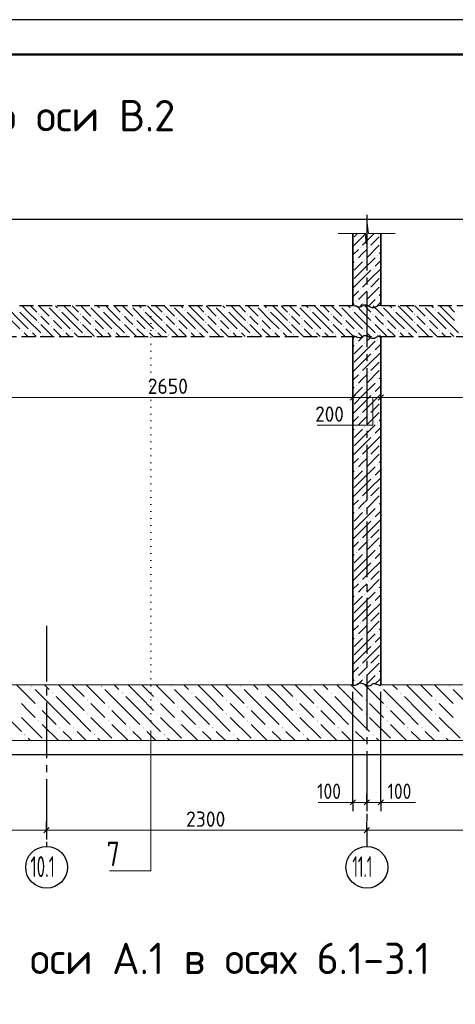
# Model space of a CAD drawing. Header units: millimetres. Extents: x 0 to 59400, y 0 to 42000.
# Tile 18 of 37: x 11347 to 17603, y 27863 to 42000. Entities that reach past the tile are written whole.
import ezdxf

# ---------------------------------------------------------------- set-up
doc = ezdxf.new("R2010")
doc.units = ezdxf.units.MM
for name, pattern in [('______2', [270, 200, -70]), ('______5', [1100, 800, -100, 100, -100]), ('______9', [100, 0, -100])]:
    doc.linetypes.add(name, pattern=pattern)
for name, color, linetype, lineweight in [('Standard', 7, 'Continuous', 25), ('ЖБ Перекрытие нижний уровень с отделкой', 7, '______2', 25), ('ЖБ Пилон', 7, 'Continuous', 35), ('ЖБ Стена верхний уровень', 7, 'Continuous', 35), ('Заголовок чертежа', 7, 'Continuous', 25), ('Примечания', 7, 'Continuous', 13), ('Размерная линия_ общее', 7, 'Continuous', 13), ('Сечения символ', 7, 'Continuous', 25), ('Фоновоя арматура Х1', 52, 'Continuous', 25)]:
    doc.layers.add(name, color=color, linetype=linetype, lineweight=lineweight)
doc.layers.add('Оси', color=7, linetype='______5')
doc.layers.add('Размерная выноска', color=7, linetype='Continuous')
doc.styles.add('ISOCPEUR', font='txt')

msp = doc.modelspace()

# ---------------------------------------------------------------- hatches: boundary and pattern name
at = {"layer": 'ЖБ Перекрытие нижний уровень с отделкой', "linetype": 'Continuous', "lineweight": 18, "transparency": 33554687}
for points in [[(11746, 37890), (11741, 37885), (11736, 37890)], [(12346, 37890), (12341, 37885), (12336, 37890)], [(12946, 37890), (12941, 37885), (12936, 37890)], [(13546, 37890), (13541, 37885), (13536, 37890)], [(14146, 37890), (14141, 37885), (14136, 37890)], [(14746, 37890), (14741, 37885), (14736, 37890)], [(15346, 37890), (15341, 37885), (15336, 37890)], [(15946, 37890), (15941, 37885), (15936, 37890)], [(16546, 37890), (16541, 37885), (16536, 37890)], [(17146, 37890), (17141, 37885), (17136, 37890)], [(11615, 37772), (11621, 37778), (11628, 37772), (11621, 37765)], [(11915, 37832), (11921, 37838), (11928, 37832), (11921, 37825)], [(12215, 37772), (12221, 37778), (12228, 37772), (12221, 37765)], [(12515, 37832), (12521, 37838), (12528, 37832), (12521, 37825)], [(12815, 37772), (12821, 37778), (12828, 37772), (12821, 37765)], [(13115, 37832), (13121, 37838), (13128, 37832), (13121, 37825)], [(13415, 37772), (13421, 37778), (13428, 37772), (13421, 37765)], [(13715, 37832), (13721, 37838), (13728, 37832), (13721, 37825)], [(14015, 37772), (14021, 37778), (14028, 37772), (14021, 37765)], [(14315, 37832), (14321, 37838), (14328, 37832), (14321, 37825)], [(14615, 37772), (14621, 37778), (14628, 37772), (14621, 37765)], [(14915, 37832), (14921, 37838), (14928, 37832), (14921, 37825)], [(15215, 37772), (15221, 37778), (15228, 37772), (15221, 37765)], [(15515, 37832), (15521, 37838), (15528, 37832), (15521, 37825)], [(15815, 37772), (15821, 37778), (15828, 37772), (15821, 37765)], [(16115, 37832), (16121, 37838), (16128, 37832), (16121, 37825)], [(16415, 37772), (16421, 37778), (16428, 37772), (16421, 37765)], [(16715, 37832), (16721, 37838), (16728, 37832), (16721, 37825)], [(17015, 37772), (17021, 37778), (17028, 37772), (17021, 37765)], [(17315, 37832), (17321, 37838), (17328, 37832), (17321, 37825)], [(11615, 37652), (11621, 37658), (11628, 37652), (11621, 37645)], [(11795, 37712), (11801, 37718), (11808, 37712), (11801, 37705)], [(12215, 37652), (12221, 37658), (12228, 37652), (12221, 37645)], [(12395, 37712), (12401, 37718), (12408, 37712), (12401, 37705)], [(12815, 37652), (12821, 37658), (12828, 37652), (12821, 37645)], [(12995, 37712), (13001, 37718), (13008, 37712), (13001, 37705)], [(13415, 37652), (13421, 37658), (13428, 37652), (13421, 37645)], [(13595, 37712), (13601, 37718), (13608, 37712), (13601, 37705)], [(14015, 37652), (14021, 37658), (14028, 37652), (14021, 37645)], [(14195, 37712), (14201, 37718), (14208, 37712), (14201, 37705)], [(14615, 37652), (14621, 37658), (14628, 37652), (14621, 37645)], [(14795, 37712), (14801, 37718), (14808, 37712), (14801, 37705)], [(15215, 37652), (15221, 37658), (15228, 37652), (15221, 37645)], [(15395, 37712), (15401, 37718), (15408, 37712), (15401, 37705)], [(15815, 37652), (15821, 37658), (15828, 37652), (15821, 37645)], [(15995, 37712), (16001, 37718), (16008, 37712), (16001, 37705)], [(16415, 37652), (16421, 37658), (16428, 37652), (16421, 37645)], [(16595, 37712), (16601, 37718), (16608, 37712), (16601, 37705)], [(17015, 37652), (17021, 37658), (17028, 37652), (17021, 37645)], [(17195, 37712), (17201, 37718), (17208, 37712), (17201, 37705)], [(11375, 37532), (11381, 37538), (11388, 37532), (11381, 37525)], [(11495, 37532), (11501, 37538), (11508, 37532), (11501, 37525)], [(11675, 37472), (11681, 37478), (11688, 37472), (11681, 37465)], [(11795, 37592), (11801, 37598), (11808, 37592), (11801, 37585)], [(11975, 37532), (11981, 37538), (11988, 37532), (11981, 37525)], [(12095, 37532), (12101, 37538), (12108, 37532), (12101, 37525)], [(12275, 37472), (12281, 37478), (12288, 37472), (12281, 37465)], [(12395, 37592), (12401, 37598), (12408, 37592), (12401, 37585)], [(12575, 37532), (12581, 37538), (12588, 37532), (12581, 37525)], [(12695, 37532), (12701, 37538), (12708, 37532), (12701, 37525)], [(12875, 37472), (12881, 37478), (12888, 37472), (12881, 37465)], [(12995, 37592), (13001, 37598), (13008, 37592), (13001, 37585)], [(13175, 37532), (13181, 37538), (13188, 37532), (13181, 37525)], [(13295, 37532), (13301, 37538), (13308, 37532), (13301, 37525)], [(13475, 37472), (13481, 37478), (13488, 37472), (13481, 37465)], [(13595, 37592), (13601, 37598), (13608, 37592), (13601, 37585)], [(13775, 37532), (13781, 37538), (13788, 37532), (13781, 37525)], [(13895, 37532), (13901, 37538), (13908, 37532), (13901, 37525)], [(14075, 37472), (14081, 37478), (14088, 37472), (14081, 37465)], [(14195, 37592), (14201, 37598), (14208, 37592), (14201, 37585)], [(14375, 37532), (14381, 37538), (14388, 37532), (14381, 37525)], [(14495, 37532), (14501, 37538), (14508, 37532), (14501, 37525)], [(14675, 37472), (14681, 37478), (14688, 37472), (14681, 37465)], [(14795, 37592), (14801, 37598), (14808, 37592), (14801, 37585)], [(14975, 37532), (14981, 37538), (14988, 37532), (14981, 37525)], [(15095, 37532), (15101, 37538), (15108, 37532), (15101, 37525)], [(15275, 37472), (15281, 37478), (15288, 37472), (15281, 37465)], [(15395, 37592), (15401, 37598), (15408, 37592), (15401, 37585)], [(15575, 37532), (15581, 37538), (15588, 37532), (15581, 37525)], [(15695, 37532), (15701, 37538), (15708, 37532), (15701, 37525)], [(15875, 37472), (15881, 37478), (15888, 37472), (15881, 37465)], [(15995, 37592), (16001, 37598), (16008, 37592), (16001, 37585)], [(16175, 37532), (16181, 37538), (16188, 37532), (16181, 37525)], [(16295, 37532), (16301, 37538), (16308, 37532), (16301, 37525)], [(16475, 37472), (16481, 37478), (16488, 37472), (16481, 37465)], [(16595, 37592), (16601, 37598), (16608, 37592), (16601, 37585)], [(16775, 37532), (16781, 37538), (16788, 37532), (16781, 37525)], [(16895, 37532), (16901, 37538), (16908, 37532), (16901, 37525)], [(17075, 37472), (17081, 37478), (17088, 37472), (17081, 37465)], [(17195, 37592), (17201, 37598), (17208, 37592), (17201, 37585)], [(17375, 37532), (17381, 37538), (17388, 37532), (17381, 37525)], [(17495, 37532), (17501, 37538), (17508, 37532), (17501, 37525)]]:
    msp.add_hatch(color=7, dxfattribs=at).paths.add_polyline_path(points, flags=16)
at = {"layer": 'ЖБ Пилон', "linetype": 'Continuous', "lineweight": 18, "transparency": 33554687}
for points in [[(16236, 38732), (16241, 38737), (16246, 38732), (16241, 38727)], [(16356, 38732), (16361, 38737), (16366, 38732), (16361, 38727)], [(16476, 38612), (16481, 38617), (16486, 38612), (16481, 38607)], [(16176, 38552), (16181, 38557), (16186, 38552), (16181, 38547)], [(16296, 38552), (16301, 38557), (16306, 38552), (16301, 38547)], [(16416, 38432), (16421, 38437), (16426, 38432), (16421, 38427)], [(16236, 38132), (16241, 38137), (16246, 38132), (16241, 38127)], [(16356, 38132), (16361, 38137), (16366, 38132), (16361, 38127)], [(16176, 37952), (16181, 37957), (16186, 37952), (16181, 37947)], [(16296, 37952), (16301, 37957), (16306, 37952), (16301, 37947)], [(16476, 38012), (16481, 38017), (16486, 38012), (16481, 38007)]]:
    msp.add_hatch(color=7, dxfattribs=at).paths.add_polyline_path(points, flags=16)
at = {"layer": 'ЖБ Стена верхний уровень', "linetype": 'Continuous', "lineweight": 18, "transparency": 33554687}
for points in [[(16176, 37352), (16181, 37357), (16186, 37352), (16181, 37347)], [(16296, 37352), (16301, 37357), (16306, 37352), (16301, 37347)], [(16476, 37412), (16481, 37417), (16486, 37412), (16481, 37407)], [(16416, 37232), (16421, 37237), (16426, 37232), (16421, 37227)], [(16236, 36932), (16241, 36937), (16246, 36932), (16241, 36927)], [(16356, 36932), (16361, 36937), (16366, 36932), (16361, 36927)], [(16176, 36752), (16181, 36757), (16186, 36752), (16181, 36747)], [(16296, 36752), (16301, 36757), (16306, 36752), (16301, 36747)], [(16476, 36812), (16481, 36817), (16486, 36812), (16481, 36807)], [(16416, 36632), (16421, 36637), (16426, 36632), (16421, 36627)], [(16236, 36332), (16241, 36337), (16246, 36332), (16241, 36327)], [(16356, 36332), (16361, 36337), (16366, 36332), (16361, 36327)], [(16476, 36212), (16481, 36217), (16486, 36212), (16481, 36207)], [(16176, 36152), (16181, 36157), (16186, 36152), (16181, 36147)], [(16296, 36152), (16301, 36157), (16306, 36152), (16301, 36147)], [(16416, 36032), (16421, 36037), (16426, 36032), (16421, 36027)], [(16236, 35732), (16241, 35737), (16246, 35732), (16241, 35727)], [(16356, 35732), (16361, 35737), (16366, 35732), (16361, 35727)], [(16176, 35552), (16181, 35557), (16186, 35552), (16181, 35547)], [(16296, 35552), (16301, 35557), (16306, 35552), (16301, 35547)], [(16476, 35612), (16481, 35617), (16486, 35612), (16481, 35607)], [(16416, 35432), (16421, 35437), (16426, 35432), (16421, 35427)], [(16236, 35132), (16241, 35137), (16246, 35132), (16241, 35127)], [(16356, 35132), (16361, 35137), (16366, 35132), (16361, 35127)], [(16176, 34952), (16181, 34957), (16186, 34952), (16181, 34947)], [(16296, 34952), (16301, 34957), (16306, 34952), (16301, 34947)], [(16476, 35012), (16481, 35017), (16486, 35012), (16481, 35007)], [(16416, 34832), (16421, 34837), (16426, 34832), (16421, 34827)], [(16236, 34532), (16241, 34537), (16246, 34532), (16241, 34527)], [(16356, 34532), (16361, 34537), (16366, 34532), (16361, 34527)], [(16176, 34352), (16181, 34357), (16186, 34352), (16181, 34347)], [(16296, 34352), (16301, 34357), (16306, 34352), (16301, 34347)], [(16476, 34412), (16481, 34417), (16486, 34412), (16481, 34407)], [(16416, 34232), (16421, 34237), (16426, 34232), (16421, 34227)], [(16236, 33932), (16241, 33937), (16246, 33932), (16241, 33927)], [(16356, 33932), (16361, 33937), (16366, 33932), (16361, 33927)], [(16476, 33812), (16481, 33817), (16486, 33812), (16481, 33807)], [(16176, 33752), (16181, 33757), (16186, 33752), (16181, 33747)], [(16296, 33752), (16301, 33757), (16306, 33752), (16301, 33747)], [(16416, 33632), (16421, 33637), (16426, 33632), (16421, 33627)], [(16236, 33332), (16241, 33337), (16246, 33332), (16241, 33327)], [(16356, 33332), (16361, 33337), (16366, 33332), (16361, 33327)], [(16176, 33152), (16181, 33157), (16186, 33152), (16181, 33147)], [(16296, 33152), (16301, 33157), (16306, 33152), (16301, 33147)], [(16476, 33212), (16481, 33217), (16486, 33212), (16481, 33207)], [(16416, 33032), (16421, 33037), (16426, 33032), (16421, 33027)], [(16236, 32732), (16241, 32737), (16246, 32732), (16241, 32727)], [(16356, 32732), (16361, 32737), (16366, 32732), (16361, 32727)], [(16176, 32552), (16181, 32557), (16186, 32552), (16181, 32547)], [(16296, 32552), (16301, 32557), (16306, 32552), (16301, 32547)], [(16476, 32612), (16481, 32617), (16486, 32612), (16481, 32607)]]:
    msp.add_hatch(color=7, dxfattribs=at).paths.add_polyline_path(points, flags=16)
at = {"layer": 'Фоновоя арматура Х1', "linetype": 'Continuous', "lineweight": 18, "transparency": 33554687}
for points in [[(11515, 32432), (11521, 32438), (11528, 32432), (11521, 32425)], [(12515, 32432), (12521, 32438), (12528, 32432), (12521, 32425)], [(13515, 32432), (13521, 32438), (13528, 32432), (13521, 32425)], [(14515, 32432), (14521, 32438), (14528, 32432), (14521, 32425)], [(15515, 32432), (15521, 32438), (15528, 32432), (15521, 32425)], [(16515, 32432), (16521, 32438), (16528, 32432), (16521, 32425)], [(17515, 32432), (17521, 32438), (17528, 32432), (17521, 32425)], [(11815, 32332), (11821, 32338), (11828, 32332), (11821, 32325)], [(12315, 32232), (12321, 32238), (12328, 32232), (12321, 32225)], [(12815, 32332), (12821, 32338), (12828, 32332), (12821, 32325)], [(13315, 32232), (13321, 32238), (13328, 32232), (13321, 32225)], [(13815, 32332), (13821, 32338), (13828, 32332), (13821, 32325)], [(14315, 32232), (14321, 32238), (14328, 32232), (14321, 32225)], [(14815, 32332), (14821, 32338), (14828, 32332), (14821, 32325)], [(15315, 32232), (15321, 32238), (15328, 32232), (15321, 32225)], [(15815, 32332), (15821, 32338), (15828, 32332), (15821, 32325)], [(16315, 32232), (16321, 32238), (16328, 32232), (16321, 32225)], [(16815, 32332), (16821, 32338), (16828, 32332), (16821, 32325)], [(17315, 32232), (17321, 32238), (17328, 32232), (17321, 32225)], [(11615, 32132), (11621, 32138), (11628, 32132), (11621, 32125)], [(12615, 32132), (12621, 32138), (12628, 32132), (12621, 32125)], [(13615, 32132), (13621, 32138), (13628, 32132), (13621, 32125)], [(14615, 32132), (14621, 32138), (14628, 32132), (14621, 32125)], [(15615, 32132), (15621, 32138), (15628, 32132), (15621, 32125)], [(16615, 32132), (16621, 32138), (16628, 32132), (16621, 32125)], [(12315, 32032), (12321, 32038), (12328, 32032), (12321, 32025)], [(13315, 32032), (13321, 32038), (13328, 32032), (13321, 32025)], [(14315, 32032), (14321, 32038), (14328, 32032), (14321, 32025)], [(15315, 32032), (15321, 32038), (15328, 32032), (15321, 32025)], [(16315, 32032), (16321, 32038), (16328, 32032), (16321, 32025)], [(17315, 32032), (17321, 32038), (17328, 32032), (17321, 32025)], [(11615, 31932), (11621, 31938), (11628, 31932), (11621, 31925)], [(11915, 31832), (11921, 31838), (11928, 31832), (11921, 31825)], [(12115, 31832), (12121, 31838), (12128, 31832), (12121, 31825)], [(12615, 31932), (12621, 31938), (12628, 31932), (12621, 31925)], [(12915, 31832), (12921, 31838), (12928, 31832), (12921, 31825)], [(13115, 31832), (13121, 31838), (13128, 31832), (13121, 31825)], [(13615, 31932), (13621, 31938), (13628, 31932), (13621, 31925)], [(13915, 31832), (13921, 31838), (13928, 31832), (13921, 31825)], [(14115, 31832), (14121, 31838), (14128, 31832), (14121, 31825)], [(14615, 31932), (14621, 31938), (14628, 31932), (14621, 31925)], [(14915, 31832), (14921, 31838), (14928, 31832), (14921, 31825)], [(15115, 31832), (15121, 31838), (15128, 31832), (15121, 31825)], [(15615, 31932), (15621, 31938), (15628, 31932), (15621, 31925)], [(15915, 31832), (15921, 31838), (15928, 31832), (15921, 31825)], [(16115, 31832), (16121, 31838), (16128, 31832), (16121, 31825)], [(16615, 31932), (16621, 31938), (16628, 31932), (16621, 31925)], [(16915, 31832), (16921, 31838), (16928, 31832), (16921, 31825)], [(17115, 31832), (17121, 31838), (17128, 31832), (17121, 31825)], [(11415, 31732), (11421, 31738), (11428, 31732), (11421, 31725)], [(12415, 31732), (12421, 31738), (12428, 31732), (12421, 31725)], [(13415, 31732), (13421, 31738), (13428, 31732), (13421, 31725)], [(14415, 31732), (14421, 31738), (14428, 31732), (14421, 31725)], [(15415, 31732), (15421, 31738), (15428, 31732), (15421, 31725)], [(16415, 31732), (16421, 31738), (16428, 31732), (16421, 31725)], [(17415, 31732), (17421, 31738), (17428, 31732), (17421, 31725)]]:
    msp.add_hatch(color=7, dxfattribs=at).paths.add_polyline_path(points, flags=16)

# ---------------------------------------------------------------- linework, layer by layer
at = {"layer": 'Standard', "color": 7, "linetype": 'Continuous', "lineweight": 13, "transparency": 33554687}
for p, q in [((16322, 38780), (16338, 39080)), ((16338, 39080), (16355, 38930)), ((15920, 38930), (16306, 38930)), ((16306, 38930), (16322, 38780)), ((16355, 38930), (16740, 38930)), ((16740, 38930), (16740, 38930))]:
    msp.add_line(p, q, dxfattribs=at)
at = {"layer": 'Standard', "color": 7, "linetype": 'Continuous', "lineweight": 25, "transparency": 33554687}
msp.add_lwpolyline([(0, 0), (59400, 0), (59400, 42000), (0, 42000), (0, 0)], close=True, dxfattribs=at)
at = {"layer": 'Standard', "color": 7, "linetype": 'Continuous', "lineweight": 50, "transparency": 33554687}
msp.add_lwpolyline([(2000, 41500), (58900, 41500), (58900, 500), (2000, 500), (2000, 41500)], close=True, dxfattribs=at)
at = {"layer": 'Standard', "color": 7, "linetype": 'Continuous', "lineweight": 13, "transparency": 33554687}
msp.add_lwpolyline([(58900, 41500), (2000, 41500), (2000, 500), (58900, 500), (58900, 41500)], dxfattribs=at)
at = {"layer": 'Standard', "color": 254, "linetype": 'Continuous', "lineweight": -3, "true_color": 0xc4c4ff, "transparency": 33554687}
msp.add_lwpolyline([(5452, 31450), (30263, 31450), (30263, 39130), (5452, 39130), (5452, 31450)], dxfattribs=at)
at = {"layer": 'ЖБ Перекрытие нижний уровень с отделкой', "color": 7, "linetype": '______2', "lineweight": 25, "transparency": 33554687}
for p, q in [((16133, 37890), (11333, 37890)), ((21333, 37890), (16533, 37890)), ((10833, 37450), (16133, 37450)), ((16533, 37450), (21833, 37450))]:
    msp.add_line(p, q, dxfattribs=at)
at = {"layer": 'ЖБ Перекрытие нижний уровень с отделкой', "color": 9, "linetype": 'Continuous', "lineweight": 18, "true_color": 0xc7c7c7, "transparency": 33554687}
for p, q in [((11471, 37802), (11383, 37890)), ((11503, 37890), (11591, 37802)), ((11623, 37890), (11771, 37742)), ((11863, 37890), (11891, 37862)), ((12071, 37802), (11983, 37890)), ((12103, 37890), (12191, 37802)), ((12223, 37890), (12371, 37742)), ((12463, 37890), (12491, 37862)), ((12671, 37802), (12583, 37890)), ((12703, 37890), (12791, 37802)), ((12823, 37890), (12971, 37742)), ((13063, 37890), (13091, 37862)), ((13271, 37802), (13183, 37890)), ((13303, 37890), (13391, 37802)), ((13423, 37890), (13571, 37742)), ((13663, 37890), (13691, 37862)), ((13871, 37802), (13783, 37890)), ((13903, 37890), (13991, 37802)), ((14023, 37890), (14171, 37742)), ((14263, 37890), (14291, 37862)), ((14471, 37802), (14383, 37890)), ((14503, 37890), (14591, 37802)), ((14623, 37890), (14771, 37742)), ((14863, 37890), (14891, 37862)), ((15071, 37802), (14983, 37890)), ((15103, 37890), (15191, 37802)), ((15223, 37890), (15371, 37742)), ((15463, 37890), (15491, 37862)), ((15671, 37802), (15583, 37890)), ((15703, 37890), (15791, 37802)), ((15823, 37890), (15971, 37742)), ((16063, 37890), (16091, 37862)), ((16271, 37802), (16183, 37890)), ((16303, 37890), (16391, 37802)), ((16423, 37890), (16571, 37742)), ((16663, 37890), (16691, 37862)), ((16871, 37802), (16783, 37890)), ((16903, 37890), (16991, 37802)), ((17023, 37890), (17171, 37742)), ((17263, 37890), (17291, 37862)), ((17471, 37802), (17383, 37890)), ((17503, 37890), (17591, 37802)), ((11351, 37682), (11171, 37862)), ((11351, 37802), (11471, 37682)), ((11471, 37802), (11591, 37682)), ((11951, 37682), (11771, 37862)), ((11951, 37802), (12071, 37682)), ((12071, 37802), (12191, 37682)), ((12551, 37682), (12371, 37862)), ((12551, 37802), (12671, 37682)), ((12671, 37802), (12791, 37682)), ((13151, 37682), (12971, 37862)), ((13151, 37802), (13271, 37682)), ((13271, 37802), (13391, 37682)), ((13751, 37682), (13571, 37862)), ((13751, 37802), (13871, 37682)), ((13871, 37802), (13991, 37682)), ((14351, 37682), (14171, 37862)), ((14351, 37802), (14471, 37682)), ((14471, 37802), (14591, 37682)), ((14951, 37682), (14771, 37862)), ((14951, 37802), (15071, 37682)), ((15071, 37802), (15191, 37682)), ((15551, 37682), (15371, 37862)), ((15551, 37802), (15671, 37682)), ((15671, 37802), (15791, 37682)), ((16151, 37682), (15971, 37862)), ((16151, 37802), (16271, 37682)), ((16271, 37802), (16391, 37682)), ((16751, 37682), (16571, 37862)), ((16751, 37802), (16871, 37682)), ((16871, 37802), (16991, 37682)), ((17351, 37682), (17171, 37862)), ((17351, 37802), (17471, 37682)), ((17471, 37802), (17591, 37682)), ((11231, 37682), (11351, 37562)), ((11351, 37682), (11471, 37562)), ((11471, 37682), (11651, 37502)), ((11711, 37682), (11651, 37742)), ((11651, 37622), (11823, 37450)), ((11771, 37622), (11711, 37682)), ((11831, 37682), (11951, 37562)), ((11951, 37682), (12071, 37562)), ((12071, 37682), (12251, 37502)), ((12311, 37682), (12251, 37742)), ((12251, 37622), (12423, 37450)), ((12371, 37622), (12311, 37682)), ((12431, 37682), (12551, 37562)), ((12551, 37682), (12671, 37562)), ((12671, 37682), (12851, 37502)), ((12911, 37682), (12851, 37742)), ((12851, 37622), (13023, 37450)), ((12971, 37622), (12911, 37682)), ((13031, 37682), (13151, 37562)), ((13151, 37682), (13271, 37562)), ((13271, 37682), (13451, 37502)), ((13511, 37682), (13451, 37742)), ((13451, 37622), (13623, 37450)), ((13571, 37622), (13511, 37682)), ((13631, 37682), (13751, 37562)), ((13751, 37682), (13871, 37562)), ((13871, 37682), (14051, 37502)), ((14111, 37682), (14051, 37742)), ((14051, 37622), (14223, 37450)), ((14171, 37622), (14111, 37682)), ((14231, 37682), (14351, 37562)), ((14351, 37682), (14471, 37562)), ((14471, 37682), (14651, 37502)), ((14711, 37682), (14651, 37742)), ((14651, 37622), (14823, 37450)), ((14771, 37622), (14711, 37682)), ((14831, 37682), (14951, 37562)), ((14951, 37682), (15071, 37562)), ((15071, 37682), (15251, 37502)), ((15311, 37682), (15251, 37742)), ((15251, 37622), (15423, 37450)), ((15371, 37622), (15311, 37682)), ((15431, 37682), (15551, 37562)), ((15551, 37682), (15671, 37562)), ((15671, 37682), (15851, 37502)), ((15911, 37682), (15851, 37742)), ((15851, 37622), (16023, 37450)), ((15971, 37622), (15911, 37682)), ((16031, 37682), (16151, 37562)), ((16151, 37682), (16271, 37562)), ((16271, 37682), (16451, 37502)), ((16511, 37682), (16451, 37742)), ((16451, 37622), (16623, 37450)), ((16571, 37622), (16511, 37682)), ((16631, 37682), (16751, 37562)), ((16751, 37682), (16871, 37562)), ((16871, 37682), (17051, 37502)), ((17111, 37682), (17051, 37742)), ((17051, 37622), (17223, 37450)), ((17171, 37622), (17111, 37682)), ((17231, 37682), (17351, 37562)), ((17351, 37682), (17471, 37562)), ((17471, 37682), (17651, 37502)), ((11463, 37450), (11411, 37502)), ((11531, 37502), (11583, 37450)), ((11831, 37562), (11943, 37450)), ((12063, 37450), (12011, 37502)), ((12131, 37502), (12183, 37450)), ((12431, 37562), (12543, 37450)), ((12663, 37450), (12611, 37502)), ((12731, 37502), (12783, 37450)), ((13031, 37562), (13143, 37450)), ((13263, 37450), (13211, 37502)), ((13331, 37502), (13383, 37450)), ((13631, 37562), (13743, 37450)), ((13863, 37450), (13811, 37502)), ((13931, 37502), (13983, 37450)), ((14231, 37562), (14343, 37450)), ((14463, 37450), (14411, 37502)), ((14531, 37502), (14583, 37450)), ((14831, 37562), (14943, 37450)), ((15063, 37450), (15011, 37502)), ((15131, 37502), (15183, 37450)), ((15431, 37562), (15543, 37450)), ((15663, 37450), (15611, 37502)), ((15731, 37502), (15783, 37450)), ((16031, 37562), (16143, 37450)), ((16263, 37450), (16211, 37502)), ((16331, 37502), (16383, 37450)), ((16631, 37562), (16743, 37450)), ((16863, 37450), (16811, 37502)), ((16931, 37502), (16983, 37450)), ((17231, 37562), (17343, 37450)), ((17463, 37450), (17411, 37502)), ((17531, 37502), (17583, 37450))]:
    msp.add_line(p, q, dxfattribs=at)
at = {"layer": 'ЖБ Пилон', "color": 7, "linetype": 'Continuous', "lineweight": 35, "transparency": 33554687}
for p, q in [((16133, 38930), (16133, 37890)), ((16533, 37890), (16533, 38930))]:
    msp.add_line(p, q, dxfattribs=at)
at = {"layer": 'ЖБ Пилон', "color": 251, "linetype": 'Continuous', "lineweight": 18, "true_color": 0x494949, "transparency": 33554687}
for p, q in [((16271, 38882), (16133, 38743)), ((16199, 38930), (16151, 38882)), ((16319, 38930), (16271, 38882)), ((16391, 38882), (16271, 38762)), ((16391, 38882), (16439, 38930)), ((16511, 38882), (16391, 38762)), ((16511, 38762), (16331, 38582)), ((16211, 38702), (16133, 38623)), ((16211, 38582), (16271, 38642)), ((16271, 38642), (16331, 38702)), ((16533, 38663), (16511, 38642)), ((16151, 38522), (16133, 38503)), ((16271, 38522), (16151, 38402)), ((16271, 38402), (16451, 38582)), ((16533, 38543), (16451, 38462)), ((16271, 38402), (16151, 38282)), ((16391, 38402), (16271, 38282)), ((16391, 38282), (16533, 38423)), ((16271, 38282), (16133, 38143)), ((16391, 38282), (16271, 38162)), ((16511, 38282), (16391, 38162)), ((16211, 38102), (16133, 38023)), ((16211, 37982), (16271, 38042)), ((16271, 38042), (16331, 38102)), ((16511, 38162), (16331, 37982)), ((16533, 38063), (16511, 38042)), ((16151, 37922), (16133, 37903)), ((16271, 37922), (16239, 37890)), ((16359, 37890), (16451, 37982)), ((16533, 37943), (16479, 37890))]:
    msp.add_line(p, q, dxfattribs=at)
at = {"layer": 'ЖБ Стена верхний уровень', "color": 251, "linetype": 'Continuous', "lineweight": 18, "true_color": 0x494949, "transparency": 33554687}
for p, q in [((16159, 37450), (16133, 37423)), ((16151, 37322), (16133, 37303)), ((16271, 37322), (16151, 37202)), ((16211, 37382), (16271, 37442)), ((16271, 37442), (16279, 37450)), ((16271, 37202), (16451, 37382)), ((16399, 37450), (16331, 37382)), ((16533, 37343), (16451, 37262)), ((16519, 37450), (16511, 37442)), ((16271, 37202), (16151, 37082)), ((16391, 37202), (16271, 37082)), ((16391, 37082), (16533, 37223)), ((16271, 37082), (16133, 36943)), ((16391, 37082), (16271, 36962)), ((16511, 37082), (16391, 36962)), ((16211, 36902), (16133, 36823)), ((16271, 36842), (16331, 36902)), ((16511, 36962), (16331, 36782)), ((16211, 36782), (16271, 36842)), ((16271, 36602), (16451, 36782)), ((16533, 36863), (16511, 36842)), ((16151, 36722), (16133, 36703)), ((16271, 36722), (16151, 36602)), ((16391, 36482), (16533, 36623)), ((16533, 36743), (16451, 36662)), ((16271, 36482), (16133, 36343)), ((16271, 36602), (16151, 36482)), ((16391, 36602), (16271, 36482)), ((16391, 36482), (16271, 36362)), ((16511, 36482), (16391, 36362)), ((16511, 36362), (16331, 36182)), ((16211, 36302), (16133, 36223)), ((16211, 36182), (16271, 36242)), ((16271, 36242), (16331, 36302)), ((16533, 36263), (16511, 36242)), ((16151, 36122), (16133, 36103)), ((16271, 36122), (16151, 36002)), ((16271, 36002), (16451, 36182)), ((16533, 36143), (16451, 36062)), ((16271, 36002), (16151, 35882)), ((16391, 36002), (16271, 35882)), ((16391, 35882), (16533, 36023)), ((16271, 35882), (16133, 35743)), ((16391, 35882), (16271, 35762)), ((16511, 35882), (16391, 35762)), ((16211, 35702), (16133, 35623)), ((16211, 35582), (16271, 35642)), ((16271, 35642), (16331, 35702)), ((16511, 35762), (16331, 35582)), ((16533, 35663), (16511, 35642)), ((16151, 35522), (16133, 35503)), ((16271, 35522), (16151, 35402)), ((16271, 35402), (16451, 35582)), ((16533, 35543), (16451, 35462)), ((16271, 35402), (16151, 35282)), ((16391, 35402), (16271, 35282)), ((16391, 35282), (16533, 35423)), ((16271, 35282), (16133, 35143)), ((16391, 35282), (16271, 35162)), ((16511, 35282), (16391, 35162)), ((16211, 35102), (16133, 35023)), ((16271, 35042), (16331, 35102)), ((16511, 35162), (16331, 34982)), ((16533, 35063), (16511, 35042)), ((16151, 34922), (16133, 34903)), ((16271, 34922), (16151, 34802)), ((16211, 34982), (16271, 35042)), ((16271, 34802), (16451, 34982)), ((16533, 34943), (16451, 34862)), ((16271, 34802), (16151, 34682)), ((16391, 34802), (16271, 34682)), ((16391, 34682), (16533, 34823)), ((16271, 34682), (16133, 34543)), ((16391, 34682), (16271, 34562)), ((16511, 34682), (16391, 34562)), ((16211, 34502), (16133, 34423)), ((16271, 34442), (16331, 34502)), ((16511, 34562), (16331, 34382)), ((16211, 34382), (16271, 34442)), ((16271, 34202), (16451, 34382)), ((16533, 34463), (16511, 34442)), ((16151, 34322), (16133, 34303)), ((16271, 34322), (16151, 34202)), ((16391, 34082), (16533, 34223)), ((16533, 34343), (16451, 34262)), ((16271, 34082), (16133, 33943)), ((16271, 34202), (16151, 34082)), ((16391, 34202), (16271, 34082)), ((16391, 34082), (16271, 33962)), ((16511, 34082), (16391, 33962)), ((16511, 33962), (16331, 33782)), ((16211, 33902), (16133, 33823)), ((16211, 33782), (16271, 33842)), ((16271, 33842), (16331, 33902)), ((16533, 33863), (16511, 33842)), ((16151, 33722), (16133, 33703)), ((16271, 33722), (16151, 33602)), ((16271, 33602), (16451, 33782)), ((16533, 33743), (16451, 33662)), ((16271, 33602), (16151, 33482)), ((16391, 33602), (16271, 33482)), ((16391, 33482), (16533, 33623)), ((16271, 33482), (16133, 33343)), ((16391, 33482), (16271, 33362)), ((16511, 33482), (16391, 33362)), ((16211, 33302), (16133, 33223)), ((16211, 33182), (16271, 33242)), ((16271, 33242), (16331, 33302)), ((16511, 33362), (16331, 33182)), ((16533, 33263), (16511, 33242)), ((16151, 33122), (16133, 33103)), ((16271, 33122), (16151, 33002)), ((16271, 33002), (16451, 33182)), ((16533, 33143), (16451, 33062)), ((16271, 33002), (16151, 32882)), ((16391, 33002), (16271, 32882)), ((16391, 32882), (16533, 33023)), ((16271, 32882), (16133, 32743)), ((16391, 32882), (16271, 32762)), ((16511, 32882), (16391, 32762)), ((16211, 32702), (16133, 32623)), ((16271, 32642), (16331, 32702)), ((16511, 32762), (16331, 32582)), ((16533, 32663), (16511, 32642)), ((16151, 32522), (16133, 32503)), ((16271, 32522), (16199, 32450)), ((16211, 32582), (16271, 32642)), ((16319, 32450), (16451, 32582)), ((16533, 32543), (16451, 32462))]:
    msp.add_line(p, q, dxfattribs=at)
at = {"layer": 'ЖБ Стена верхний уровень', "color": 7, "linetype": 'Continuous', "lineweight": 35, "transparency": 33554687}
for p, q in [((16133, 37450), (16133, 32450)), ((16533, 32450), (16533, 37450))]:
    msp.add_line(p, q, dxfattribs=at)
at = {"layer": 'Оси', "color": 8, "linetype": '______5', "lineweight": -3, "transparency": 33554687}
for p, q in [((16333, 39197), (16333, 30130)), ((11733, 33297), (11733, 30130))]:
    msp.add_line(p, q, dxfattribs=at)
at = {"layer": 'Оси', "color": 7, "linetype": 'Continuous', "lineweight": -3, "transparency": 33554687}
for centre in [(11733, 29830), (16333, 29830)]:
    msp.add_circle(centre, 300, dxfattribs=at)
at = {"layer": 'Примечания', "color": 7, "linetype": 'Continuous', "lineweight": 25, "transparency": 33554687}
for p, q in [((16133, 37895), (16133, 37895)), ((16133, 37455), (16133, 37455)), ((16533, 32445), (16533, 32445))]:
    msp.add_line(p, q, dxfattribs=at)
for points in [[(16533, 37895), (16518, 37895), (16502, 37894), (16488, 37890), (16476, 37883), (16466, 37875), (16454, 37869), (16440, 37865), (16424, 37862), (16408, 37865), (16394, 37869), (16380, 37874), (16368, 37881), (16357, 37887), (16346, 37894), (16332, 37900), (16317, 37903), (16301, 37902), (16285, 37899), (16274, 37893), (16263, 37885), (16252, 37878), (16238, 37873), (16222, 37872), (16207, 37875), (16193, 37879), (16179, 37885), (16165, 37889), (16152, 37894), (16136, 37897), (16133, 37897)], [(16533, 37455), (16518, 37455), (16502, 37454), (16488, 37450), (16476, 37443), (16466, 37435), (16454, 37429), (16440, 37425), (16424, 37422), (16408, 37425), (16394, 37429), (16380, 37434), (16368, 37441), (16357, 37447), (16346, 37454), (16332, 37460), (16317, 37463), (16301, 37462), (16285, 37459), (16274, 37453), (16263, 37445), (16252, 37438), (16238, 37433), (16222, 37432), (16207, 37435), (16193, 37439), (16179, 37445), (16165, 37449), (16152, 37454), (16136, 37457), (16133, 37457)], [(16133, 32445), (16148, 32445), (16164, 32446), (16178, 32450), (16190, 32457), (16200, 32465), (16211, 32471), (16226, 32475), (16242, 32477), (16257, 32475), (16272, 32471), (16286, 32466), (16298, 32459), (16309, 32452), (16320, 32446), (16334, 32440), (16349, 32437), (16365, 32438), (16380, 32441), (16392, 32447), (16402, 32455), (16414, 32462), (16427, 32467), (16443, 32468), (16459, 32465), (16473, 32460), (16486, 32455), (16500, 32450), (16514, 32446), (16530, 32443), (16533, 32443)]]:
    msp.add_lwpolyline(points, dxfattribs=at)
at = {"layer": 'Размерная выноска', "color": 7, "linetype": 'Continuous', "lineweight": 13, "transparency": 33554687}
for p, q in [((16133, 30762), (15633, 30762)), ((17033, 30762), (16533, 30762))]:
    msp.add_line(p, q, dxfattribs=at)
msp.add_lwpolyline([(16419, 36577), (16419, 36177), (15619, 36177)], dxfattribs=at)
at = {"layer": 'Размерная линия_ общее', "color": 253, "linetype": 'Continuous', "lineweight": -3, "true_color": 0xa0a0a0, "transparency": 33554687}
for p, q in [((16133, 36577), (16133, 36702)), ((16533, 36577), (16533, 36702)), ((16133, 36577), (16133, 36452)), ((16533, 36577), (16533, 36452)), ((16133, 30762), (16133, 30887)), ((16333, 30762), (16333, 30887)), ((16533, 30762), (16533, 30887)), ((16133, 30762), (16133, 30637)), ((16333, 30762), (16333, 30637)), ((16333, 30762), (16333, 30762)), ((16533, 30762), (16533, 30637)), ((11733, 30362), (11733, 30487)), ((16333, 30362), (16333, 30487)), ((11733, 30362), (11733, 30237)), ((11733, 30362), (11733, 30230)), ((16333, 30362), (16333, 30237)), ((16333, 30362), (16333, 30230))]:
    msp.add_line(p, q, dxfattribs=at)
at = {"layer": 'Размерная линия_ общее', "color": 7, "linetype": 'Continuous', "lineweight": 25, "transparency": 33554687}
for p, q in [((16095, 36539), (16170, 36614)), ((16495, 36539), (16570, 36614)), ((16095, 30725), (16170, 30800)), ((16295, 30725), (16370, 30800)), ((16495, 30725), (16570, 30800)), ((11770, 30400), (11695, 30325)), ((16370, 30400), (16295, 30325))]:
    msp.add_line(p, q, dxfattribs=at)
at = {"layer": 'Размерная линия_ общее', "color": 7, "linetype": 'Continuous', "lineweight": 13, "transparency": 33554687}
for p, q in [((16133, 36577), (16533, 36577)), ((16533, 36577), (21833, 36577)), ((16133, 30762), (16058, 30762)), ((16133, 30762), (16333, 30762)), ((16333, 30762), (16533, 30762)), ((16533, 30762), (16608, 30762)), ((11733, 30362), (6252, 30362)), ((16333, 30362), (11733, 30362)), ((28833, 30362), (16333, 30362))]:
    msp.add_line(p, q, dxfattribs=at)
at = {"layer": 'Размерная линия_ общее', "color": 253, "linetype": 'Continuous', "lineweight": -3, "true_color": 0xa0a0a0, "transparency": 33554687}
for points in [[(16133, 36577), (16133, 36594), (16133, 36594), (16133, 36913), (16133, 36913), (16133, 37430)], [(16533, 36577), (16533, 36594), (16533, 36594), (16533, 36956), (16533, 36956), (16533, 37430)], [(16133, 30762), (16133, 30779), (16133, 30779), (16133, 30914), (16133, 30914), (16133, 32350)], [(16533, 30762), (16533, 30779), (16533, 30779), (16533, 31013), (16533, 31013), (16533, 32350)]]:
    msp.add_lwpolyline(points, dxfattribs=at)
at = {"layer": 'Размерная линия_ общее', "color": 7, "linetype": 'Continuous', "lineweight": 13, "transparency": 33554687}
msp.add_lwpolyline([(10833, 36577), (13310, 36577), (13310, 36577), (16133, 36577)], dxfattribs=at)
at = {"layer": 'Сечения символ', "color": 7, "linetype": '______9', "lineweight": 13, "transparency": 33554687}
msp.add_line((13229, 37740), (13229, 31796), dxfattribs=at)
at = {"layer": 'Сечения символ', "color": 7, "linetype": 'Continuous', "lineweight": 13, "transparency": 33554687}
msp.add_lwpolyline([(13229, 31796), (13229, 29780), (12639, 29780)], dxfattribs=at)
at = {"layer": 'Фоновоя арматура Х1', "color": 7, "linetype": 'Continuous', "lineweight": 13, "transparency": 33554687}
for p, q in [((16133, 32450), (5652, 32450)), ((29083, 32450), (16533, 32450)), ((5652, 31650), (29083, 31650))]:
    msp.add_line(p, q, dxfattribs=at)
at = {"layer": 'Фоновоя арматура Х1', "color": 252, "linetype": 'Continuous', "lineweight": 18, "true_color": 0x8f8f8f, "transparency": 33554687}
for p, q in [((11303, 32450), (11571, 32182)), ((11871, 32082), (11571, 32382)), ((11703, 32450), (11771, 32382)), ((12071, 32282), (11903, 32450)), ((12103, 32450), (12271, 32282)), ((12303, 32450), (12571, 32182)), ((12871, 32082), (12571, 32382)), ((12703, 32450), (12771, 32382)), ((13071, 32282), (12903, 32450)), ((13103, 32450), (13271, 32282)), ((13303, 32450), (13571, 32182)), ((13871, 32082), (13571, 32382)), ((13703, 32450), (13771, 32382)), ((14071, 32282), (13903, 32450)), ((14103, 32450), (14271, 32282)), ((14303, 32450), (14571, 32182)), ((14871, 32082), (14571, 32382)), ((14703, 32450), (14771, 32382)), ((15071, 32282), (14903, 32450)), ((15103, 32450), (15271, 32282)), ((15303, 32450), (15571, 32182)), ((15871, 32082), (15571, 32382)), ((15703, 32450), (15771, 32382)), ((16071, 32282), (15903, 32450)), ((16103, 32450), (16271, 32282)), ((16303, 32450), (16571, 32182)), ((16871, 32082), (16571, 32382)), ((16703, 32450), (16771, 32382)), ((17071, 32282), (16903, 32450)), ((17103, 32450), (17271, 32282)), ((17303, 32450), (17571, 32182)), ((17871, 32082), (17571, 32382)), ((11871, 32282), (12071, 32082)), ((12071, 32282), (12271, 32082)), ((12871, 32282), (13071, 32082)), ((13071, 32282), (13271, 32082)), ((13871, 32282), (14071, 32082)), ((14071, 32282), (14271, 32082)), ((14871, 32282), (15071, 32082)), ((15071, 32282), (15271, 32082)), ((15871, 32282), (16071, 32082)), ((16071, 32282), (16271, 32082)), ((16871, 32282), (17071, 32082)), ((17071, 32282), (17271, 32082)), ((11471, 32082), (11371, 32182)), ((12471, 32082), (12371, 32182)), ((13471, 32082), (13371, 32182)), ((14471, 32082), (14371, 32182)), ((15471, 32082), (15371, 32182)), ((16471, 32082), (16371, 32182)), ((17471, 32082), (17371, 32182)), ((11071, 32082), (11371, 31782)), ((11371, 31982), (11671, 31682)), ((11571, 31982), (11471, 32082)), ((11671, 32082), (11871, 31882)), ((11871, 32082), (12071, 31882)), ((12071, 32082), (12371, 31782)), ((12371, 31982), (12671, 31682)), ((12571, 31982), (12471, 32082)), ((12671, 32082), (12871, 31882)), ((12871, 32082), (13071, 31882)), ((13071, 32082), (13371, 31782)), ((13371, 31982), (13671, 31682)), ((13571, 31982), (13471, 32082)), ((13671, 32082), (13871, 31882)), ((13871, 32082), (14071, 31882)), ((14071, 32082), (14371, 31782)), ((14371, 31982), (14671, 31682)), ((14571, 31982), (14471, 32082)), ((14671, 32082), (14871, 31882)), ((14871, 32082), (15071, 31882)), ((15071, 32082), (15371, 31782)), ((15371, 31982), (15671, 31682)), ((15571, 31982), (15471, 32082)), ((15671, 32082), (15871, 31882)), ((15871, 32082), (16071, 31882)), ((16071, 32082), (16371, 31782)), ((16371, 31982), (16671, 31682)), ((16571, 31982), (16471, 32082)), ((16671, 32082), (16871, 31882)), ((16871, 32082), (17071, 31882)), ((17071, 32082), (17371, 31782)), ((17371, 31982), (17671, 31682)), ((17571, 31982), (17471, 32082)), ((11671, 31882), (11903, 31650)), ((12671, 31882), (12903, 31650)), ((13671, 31882), (13903, 31650)), ((14671, 31882), (14903, 31650)), ((15671, 31882), (15903, 31650)), ((16671, 31882), (16903, 31650)), ((11471, 31682), (11503, 31650)), ((12071, 31682), (11971, 31782)), ((12103, 31650), (12071, 31682)), ((12171, 31782), (12303, 31650)), ((12471, 31682), (12503, 31650)), ((13071, 31682), (12971, 31782)), ((13103, 31650), (13071, 31682)), ((13171, 31782), (13303, 31650)), ((13471, 31682), (13503, 31650)), ((14071, 31682), (13971, 31782)), ((14103, 31650), (14071, 31682)), ((14171, 31782), (14303, 31650)), ((14471, 31682), (14503, 31650)), ((15071, 31682), (14971, 31782)), ((15103, 31650), (15071, 31682)), ((15171, 31782), (15303, 31650)), ((15471, 31682), (15503, 31650)), ((16071, 31682), (15971, 31782)), ((16103, 31650), (16071, 31682)), ((16171, 31782), (16303, 31650)), ((16471, 31682), (16503, 31650)), ((17071, 31682), (16971, 31782)), ((17103, 31650), (17071, 31682)), ((17171, 31782), (17303, 31650)), ((17471, 31682), (17503, 31650))]:
    msp.add_line(p, q, dxfattribs=at)

# ---------------------------------------------------------------- texts
at = {"layer": 'Заголовок чертежа', "color": 7, "linetype": 'Continuous', "lineweight": 50, "transparency": 33554687, "char_height": 450, "attachment_point": 7, "style": 'ISOCPEUR'}
for s, insert, width in [('\\W0.99;Схема армирования стены по оси В.2', (3000, 40275), 10837.65), ('\\W0.98;Схема армирования стены по оси А.1 в осях 6.1-3.1', (3000, 28175), 14792.71)]:
    msp.add_mtext(s, dxfattribs=dict(at, insert=insert, width=width))
at = {"layer": 'Оси', "color": 7, "linetype": 'Continuous', "lineweight": 25, "transparency": 33554687, "char_height": 300, "attachment_point": 7, "style": 'ISOCPEUR'}
for s, insert, width in [('\\W0.59;10.1', (11502, 29690), 550.05), ('\\W0.53;11.1', (16125, 29690), 495.16)]:
    msp.add_mtext(s, dxfattribs=dict(at, insert=insert, width=width))
at = {"layer": 'Размерная линия_ общее', "color": 7, "linetype": 'Continuous', "lineweight": 25, "transparency": 33554687, "char_height": 220, "attachment_point": 7, "style": 'ISOCPEUR'}
for s, insert, width in [('\\W0.93;2650', (13186, 36627), 718.09), ('\\W0.91;200', (15591, 36227), 561.99), ('\\W0.83;100', (15619, 30812), 508.57), ('\\W0.83;100', (16630, 30812), 508.57), ('\\W0.93;2300', (13736, 30412), 718.1)]:
    msp.add_mtext(s, dxfattribs=dict(at, insert=insert, width=width))
at = {"layer": 'Сечения символ', "color": 7, "linetype": 'Continuous', "lineweight": 35, "transparency": 33554687, "insert": (12594, 29848), "char_height": 350, "width": 380.81, "attachment_point": 7, "style": 'ISOCPEUR'}
msp.add_mtext('\\W0.78;7', dxfattribs=at)

doc.saveas('drawing.dxf')
